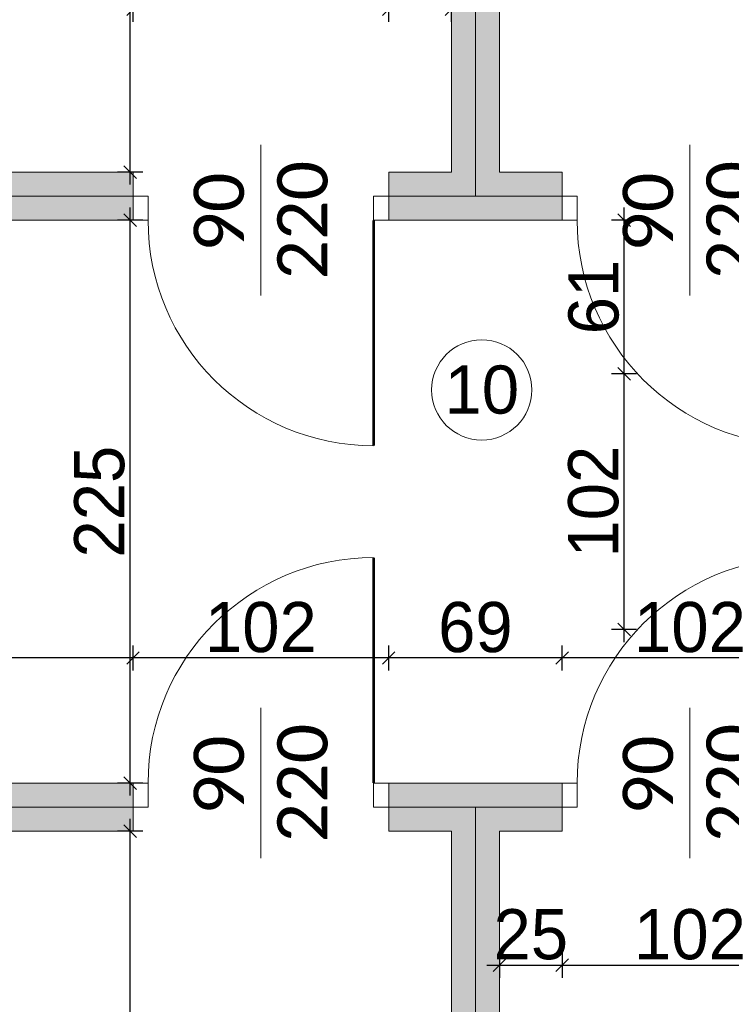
# Model space of a CAD drawing. Header units: millimetres. Extents: x 1962 to 3194, y -795 to -219.
# Tile 143 of 256: x 2519.83 to 2522.67, y -540.06 to -536.13. Entities that reach past the tile are written whole.
import ezdxf

# ---------------------------------------------------------------- set-up
doc = ezdxf.new("R2010")
doc.units = ezdxf.units.MM
doc.layers.get('0').update_dxf_attribs({"lineweight": 5})
doc.layers.get('Defpoints').update_dxf_attribs({"lineweight": 9})
for name, color, linetype, lineweight in [('A_hatch nawierzchnia', 253, 'Continuous', 9), ('A_obiekty kontenery', 152, 'Continuous', 9), ('A_wymiary detale', 82, 'Continuous', 9), ('A_wyposażenie stolarka', 16, 'Continuous', 9)]:
    doc.layers.add(name, color=color, linetype=linetype, lineweight=lineweight)
doc.styles.get("Standard").update_dxf_attribs({"font": 'arial.ttf'})
doc.styles.add('wymiary pzt', font='txt')
doc.dimstyles.new('wymiary detale', dxfattribs={"dimtxt": 0.2, "dimasz": 0.05, "dimexe": 0.05, "dimexo": 0, "dimgap": 0.02, "dimtad": 1, "dimdec": 0, "dimlfac": 100, "dimzin": 0, "dimtxsty": 'wymiary pzt', "dimblk": 'OBLIQUE', "dimcen": 0.1, "dimdle": 0.05, "dimadec": 1, "dimazin": 0, "dimtfac": 1, "dimtmove": 0, "dimatfit": 3, "dimfxl": 0, "dimarcsym": 0})

# ---------------------------------------------------------------- blocks, each defined once
blk = doc.blocks.new('zw$1140')
at = {"layer": 'A_wyposażenie stolarka'}
blk.add_line((-0.3, 0.51), (0.3, 0.51), dxfattribs=at)
for points in [[(0, 1.02), (0, 0.96), (0.096, 0.96), (0.096, 1.02)], [(0, 0.06), (0, 0), (0.096, 0), (0.096, 0.06)]]:
    blk.add_lwpolyline(points, close=True, dxfattribs=at)
at = {"layer": 'A_wyposażenie stolarka', "const_width": 0.01}
blk.add_lwpolyline([(0, 0.06), (-0.9, 0.06)], dxfattribs=at)
at = {"layer": 'A_wyposażenie stolarka'}
blk.add_arc((0, 0.06), 0.9, 90, 180, dxfattribs=at)
at = {"layer": 'A_wyposażenie stolarka', "insert": (0, 0.51), "char_height": 0.2, "width": 0.488349, "attachment_point": 5, "style": 'wymiary pzt'}
blk.add_mtext('{\\fCalibri|b0|i0|c238|p34;\\W0.90929; }{\\fCalibri|b0|i0|c238|p34;90}\\P{\\fCalibri|b0|i0|c238|p34;220}', dxfattribs=at)
blk = doc.blocks.new('zw$457')
at = {"layer": 'A_wyposażenie stolarka'}
blk.add_line((-0.51, 0.3), (-0.51, -0.3), dxfattribs=at)
at = {"layer": 'A_wyposażenie stolarka', "const_width": 0.01}
blk.add_lwpolyline([(-0.06, 0), (-0.06, 0.9)], dxfattribs=at)
at = {"layer": 'A_wyposażenie stolarka'}
for points in [[(-0.96, 0), (-1.02, 0), (-1.02, -0.096), (-0.96, -0.096)], [(0, 0), (-0.06, 0), (-0.06, -0.096), (0, -0.096)]]:
    blk.add_lwpolyline(points, close=True, dxfattribs=at)
blk.add_arc((-0.06, 0), 0.9, 90, 180, dxfattribs=at)
at = {"layer": 'A_wyposażenie stolarka', "insert": (-0.51, 0), "char_height": 0.2, "width": 0.488349, "attachment_point": 5, "rotation": 90, "style": 'wymiary pzt'}
blk.add_mtext('{\\fCalibri|b0|i0|c238|p34;\\W0.90929; }{\\fCalibri|b0|i0|c238|p34;90}\\P{\\fCalibri|b0|i0|c238|p34;220}', dxfattribs=at)
blk = doc.blocks.new('zw$EC30')
at = {"layer": 'A_hatch nawierzchnia'}
h = blk.add_hatch(color=256, dxfattribs=at)
h.dxf.hatch_style = 1
h.paths.add_polyline_path([(-6.544, -7.55), (-6.294, -7.55), (-6.294, -9.796), (-6.544, -9.796), (-6.544, -9.892), (-6.198, -9.892), (-6.198, -7.454), (-6.544, -7.454)])
h = blk.add_hatch(color=256, dxfattribs=at)
h.dxf.hatch_style = 1
h.paths.add_polyline_path([(-5.852, -9.892), (-5.852, -9.796), (-6.102, -9.796), (-6.102, -7.55), (-5.852, -7.55), (-5.852, -7.454), (-6.198, -7.454), (-6.198, -9.892)])
h = blk.add_hatch(color=256, dxfattribs=at)
h.dxf.hatch_style = 1
h.paths.add_polyline_path([(-12.256, -9.892), (-9.227, -9.892), (-7.564, -9.892), (-7.564, -9.796), (-12.16, -9.796), (-12.16, -9.188), (-12.256, -9.188)])
h = blk.add_hatch(color=256, dxfattribs=at)
h.dxf.hatch_style = 1
h.paths.add_polyline_path([(-9.227, -10.601), (-9.131, -10.601), (-9.131, -9.988), (-7.564, -9.988), (-7.564, -9.892), (-9.227, -9.892)])
h = blk.add_hatch(color=256, dxfattribs=at)
h.dxf.hatch_style = 1
h.paths.add_polyline_path([(-6.544, -9.988), (-5.852, -9.988), (-5.852, -9.892), (-6.198, -9.892), (-6.544, -9.892)])
h = blk.add_hatch(color=256, dxfattribs=at)
h.dxf.hatch_style = 1
h.paths.add_polyline_path([(-7.564, -12.33), (-7.564, -12.234), (-9.131, -12.234), (-9.131, -11.621), (-9.227, -11.621), (-9.227, -12.33)])
h = blk.add_hatch(color=256, dxfattribs=at)
h.dxf.hatch_style = 1
h.paths.add_polyline_path([(-6.544, -12.234), (-6.544, -12.33), (-6.198, -12.33), (-5.852, -12.33), (-5.852, -12.234)])
h = blk.add_hatch(color=256, dxfattribs=at)
h.dxf.hatch_style = 1
h.paths.add_polyline_path([(-12.256, -12.33), (-12.256, -13.034), (-12.16, -13.034), (-12.16, -12.426), (-7.564, -12.426), (-7.564, -12.33), (-9.227, -12.33)])
h = blk.add_hatch(color=256, dxfattribs=at)
h.dxf.hatch_style = 1
h.paths.add_polyline_path([(-6.544, -12.426), (-6.294, -12.426), (-6.294, -14.672), (-6.544, -14.672), (-6.544, -14.768), (-6.198, -14.768), (-6.198, -12.33), (-6.544, -12.33)])
h = blk.add_hatch(color=256, dxfattribs=at)
h.dxf.hatch_style = 1
h.paths.add_polyline_path([(-6.198, -14.768), (-5.852, -14.768), (-5.852, -14.672), (-6.102, -14.672), (-6.102, -12.426), (-5.852, -12.426), (-5.852, -12.33), (-6.198, -12.33)])
at = {"layer": 'A_obiekty kontenery'}
for p, q in [((-7.564, -9.796), (-7.564, -9.988)), ((-6.544, -9.796), (-6.544, -9.988)), ((-5.852, -9.796), (-5.852, -9.988)), ((-7.564, -12.234), (-7.564, -12.426)), ((-6.544, -12.234), (-6.544, -12.426)), ((-5.852, -12.234), (-5.852, -12.426))]:
    blk.add_line(p, q, dxfattribs=at)
for points in [[(-7.464, -7.454), (-12.256, -7.454), (-12.256, -9.892), (-7.564, -9.892)], [(-6.544, -9.892), (-6.198, -9.892), (-6.198, -7.454), (-6.544, -7.454)], [(-5.852, -7.454), (-6.198, -7.454), (-6.198, -9.892), (-5.852, -9.892)], [(-7.464, -7.55), (-12.16, -7.55), (-12.16, -9.796), (-7.564, -9.796)], [(-6.544, -9.796), (-6.294, -9.796), (-6.294, -7.55), (-6.544, -7.55)], [(-5.852, -7.55), (-6.102, -7.55), (-6.102, -9.796), (-5.852, -9.796)], [(-7.564, -9.892), (-9.227, -9.892), (-9.227, -10.601)], [(-5.852, -9.892), (-6.544, -9.892)], [(-7.564, -9.988), (-9.131, -9.988), (-9.131, -10.601)], [(-5.852, -9.988), (-6.544, -9.988)], [(-9.227, -11.621), (-9.227, -12.33), (-7.564, -12.33)], [(-9.131, -11.621), (-9.131, -12.234), (-7.564, -12.234)], [(-6.544, -12.234), (-5.852, -12.234)], [(-7.564, -12.33), (-12.256, -12.33), (-12.256, -14.768), (-7.464, -14.768)], [(-6.544, -12.33), (-5.852, -12.33)], [(-6.544, -14.768), (-6.198, -14.768), (-6.198, -12.33), (-6.544, -12.33)], [(-5.852, -12.33), (-6.198, -12.33), (-6.198, -14.768), (-5.852, -14.768)], [(-7.564, -12.426), (-12.16, -12.426), (-12.16, -14.672), (-7.464, -14.672)], [(-6.544, -14.672), (-6.294, -14.672), (-6.294, -12.426), (-6.544, -12.426)], [(-5.852, -12.426), (-6.102, -12.426), (-6.102, -14.672), (-5.852, -14.672)]]:
    blk.add_lwpolyline(points, dxfattribs=at)
at = {"layer": 'A_wyposażenie stolarka', "rotation": 90}
for p in [(-6.544, -9.988), (-4.832, -9.988)]:
    blk.add_blockref('zw$1140', p, dxfattribs=at)
at = {"layer": 'A_wyposażenie stolarka'}
for p in [(-6.544, -12.234), (-4.832, -12.234)]:
    blk.add_blockref('zw$457', p, dxfattribs=at)
blk = doc.blocks.new('_Oblique')
at = {"color": 0, "linetype": 'ByBlock', "lineweight": -2}
blk.add_line((-0.5, -0.5), (0.5, 0.5), dxfattribs=at)
blk = doc.blocks.new('*D853')
at = {"layer": 'A_wymiary detale', "color": 0, "lineweight": -2}
for p, q in [((2520.2728, -541.6666), (2520.2728, -539.3206)), ((2520.3228, -539.3706), (2520.2228, -539.3706)), ((2520.3228, -541.6166), (2520.2228, -541.6166))]:
    blk.add_line(p, q, dxfattribs=at)
at = {"layer": 'Defpoints', "color": 0}
for p in [(2520.2728, -539.3706), (2521.5543, -539.3706), (2521.5543, -541.6166)]:
    blk.add_point(p, dxfattribs=at)
at = {"layer": 'A_wymiary detale', "color": 0, "lineweight": -2, "xscale": 0.05, "yscale": 0.05, "zscale": 0.05}
for p, rotation in [((2520.2728, -539.3706), 90), ((2520.2728, -541.6166), 270)]:
    blk.add_blockref('_Oblique', p, dxfattribs=dict(at, rotation=rotation))
at = {"layer": 'A_wymiary detale', "color": 0, "insert": (2520.1507, -540.4936), "char_height": 0.2, "attachment_point": 5, "rotation": 90, "style": 'wymiary pzt'}
blk.add_mtext('225', dxfattribs=at)
blk = doc.blocks.new('*D854')
at = {"layer": 'A_wymiary detale', "color": 0, "lineweight": -2}
for p, q in [((2520.2728, -539.2286), (2520.2728, -536.8826)), ((2520.3228, -536.9326), (2520.2228, -536.9326)), ((2520.3228, -539.1786), (2520.2228, -539.1786))]:
    blk.add_line(p, q, dxfattribs=at)
at = {"layer": 'Defpoints', "color": 0}
for p in [(2520.2728, -536.9326), (2521.3043, -536.9326), (2521.3043, -539.1786)]:
    blk.add_point(p, dxfattribs=at)
at = {"layer": 'A_wymiary detale', "color": 0, "lineweight": -2, "xscale": 0.05, "yscale": 0.05, "zscale": 0.05}
for p, rotation in [((2520.2728, -536.9326), 90), ((2520.2728, -539.1786), 270)]:
    blk.add_blockref('_Oblique', p, dxfattribs=dict(at, rotation=rotation))
at = {"layer": 'A_wymiary detale', "color": 0, "insert": (2520.1507, -538.0556), "char_height": 0.2, "attachment_point": 5, "rotation": 90, "style": 'wymiary pzt'}
blk.add_mtext('225', dxfattribs=at)
blk = doc.blocks.new('*D855')
at = {"layer": 'A_wymiary detale', "color": 0, "lineweight": -2}
for p, q in [((2520.2728, -536.7906), (2520.2728, -534.4446)), ((2520.3228, -534.4946), (2520.2228, -534.4946)), ((2520.3228, -536.7406), (2520.2228, -536.7406))]:
    blk.add_line(p, q, dxfattribs=at)
at = {"layer": 'Defpoints', "color": 0}
for p in [(2520.2728, -534.4946), (2521.5543, -534.4946), (2521.5543, -536.7406)]:
    blk.add_point(p, dxfattribs=at)
at = {"layer": 'A_wymiary detale', "color": 0, "lineweight": -2, "xscale": 0.05, "yscale": 0.05, "zscale": 0.05}
for p, rotation in [((2520.2728, -534.4946), 90), ((2520.2728, -536.7406), 270)]:
    blk.add_blockref('_Oblique', p, dxfattribs=dict(at, rotation=rotation))
at = {"layer": 'A_wymiary detale', "color": 0, "insert": (2520.1507, -535.6176), "char_height": 0.2, "attachment_point": 5, "rotation": 90, "style": 'wymiary pzt'}
blk.add_mtext('225', dxfattribs=at)
blk = doc.blocks.new('*D921')
at = {"layer": 'A_wymiary detale', "color": 0, "lineweight": -2}
for p, q in [((2521.7463, -539.855), (2521.7463, -539.955)), ((2521.9963, -539.855), (2521.9963, -539.955)), ((2521.6963, -539.905), (2522.0463, -539.905))]:
    blk.add_line(p, q, dxfattribs=at)
at = {"layer": 'Defpoints', "color": 0}
for p in [(2521.7463, -539.3706), (2521.9963, -539.3706), (2521.9963, -539.905)]:
    blk.add_point(p, dxfattribs=at)
at = {"layer": 'A_wymiary detale', "color": 0, "lineweight": -2, "xscale": 0.05, "yscale": 0.05, "zscale": 0.05, "rotation": 180}
blk.add_blockref('_Oblique', (2521.7463, -539.905), dxfattribs=at)
at = {"layer": 'A_wymiary detale', "color": 0, "lineweight": -2, "xscale": 0.05, "yscale": 0.05, "zscale": 0.05}
blk.add_blockref('_Oblique', (2521.9963, -539.905), dxfattribs=at)
at = {"layer": 'A_wymiary detale', "color": 0, "insert": (2521.8713, -539.7829), "char_height": 0.2, "attachment_point": 5, "style": 'wymiary pzt'}
blk.add_mtext('25', dxfattribs=at)
blk = doc.blocks.new('*D922')
at = {"layer": 'A_wymiary detale', "color": 0, "lineweight": -2}
for p, q in [((2521.9963, -539.855), (2521.9963, -539.955)), ((2523.0163, -539.855), (2523.0163, -539.955)), ((2521.9463, -539.905), (2523.0663, -539.905))]:
    blk.add_line(p, q, dxfattribs=at)
at = {"layer": 'Defpoints', "color": 0}
for p in [(2521.9963, -539.3706), (2523.0163, -539.3706), (2523.0163, -539.905)]:
    blk.add_point(p, dxfattribs=at)
at = {"layer": 'A_wymiary detale', "color": 0, "lineweight": -2, "xscale": 0.05, "yscale": 0.05, "zscale": 0.05, "rotation": 180}
blk.add_blockref('_Oblique', (2521.9963, -539.905), dxfattribs=at)
at = {"layer": 'A_wymiary detale', "color": 0, "lineweight": -2, "xscale": 0.05, "yscale": 0.05, "zscale": 0.05}
blk.add_blockref('_Oblique', (2523.0163, -539.905), dxfattribs=at)
at = {"layer": 'A_wymiary detale', "color": 0, "insert": (2522.5063, -539.7829), "char_height": 0.2, "attachment_point": 5, "style": 'wymiary pzt'}
blk.add_mtext('102', dxfattribs=at)
blk = doc.blocks.new('*D930')
at = {"layer": 'A_wymiary detale', "color": 0, "lineweight": -2}
for p, q in [((2521.9963, -538.7294), (2521.9963, -538.6294)), ((2523.0163, -538.7294), (2523.0163, -538.6294)), ((2523.0663, -538.6794), (2521.9463, -538.6794))]:
    blk.add_line(p, q, dxfattribs=at)
at = {"layer": 'Defpoints', "color": 0}
for p in [(2521.9963, -538.6794), (2521.9963, -539.1786), (2523.0163, -539.1786)]:
    blk.add_point(p, dxfattribs=at)
at = {"layer": 'A_wymiary detale', "color": 0, "lineweight": -2, "xscale": 0.05, "yscale": 0.05, "zscale": 0.05, "rotation": 180}
blk.add_blockref('_Oblique', (2521.9963, -538.6794), dxfattribs=at)
at = {"layer": 'A_wymiary detale', "color": 0, "lineweight": -2, "xscale": 0.05, "yscale": 0.05, "zscale": 0.05}
blk.add_blockref('_Oblique', (2523.0163, -538.6794), dxfattribs=at)
at = {"layer": 'A_wymiary detale', "color": 0, "insert": (2522.5063, -538.5573), "char_height": 0.2, "attachment_point": 5, "style": 'wymiary pzt'}
blk.add_mtext('102', dxfattribs=at)
blk = doc.blocks.new('*D931')
at = {"layer": 'A_wymiary detale', "color": 0, "lineweight": -2}
for p, q in [((2521.3043, -538.7294), (2521.3043, -538.6294)), ((2521.9963, -538.7294), (2521.9963, -538.6294)), ((2522.0463, -538.6794), (2521.2543, -538.6794))]:
    blk.add_line(p, q, dxfattribs=at)
at = {"layer": 'Defpoints', "color": 0}
for p in [(2521.3043, -538.6794), (2521.3043, -539.1786), (2521.9963, -539.1786)]:
    blk.add_point(p, dxfattribs=at)
at = {"layer": 'A_wymiary detale', "color": 0, "lineweight": -2, "xscale": 0.05, "yscale": 0.05, "zscale": 0.05, "rotation": 180}
blk.add_blockref('_Oblique', (2521.3043, -538.6794), dxfattribs=at)
at = {"layer": 'A_wymiary detale', "color": 0, "lineweight": -2, "xscale": 0.05, "yscale": 0.05, "zscale": 0.05}
blk.add_blockref('_Oblique', (2521.9963, -538.6794), dxfattribs=at)
at = {"layer": 'A_wymiary detale', "color": 0, "insert": (2521.6503, -538.5573), "char_height": 0.2, "attachment_point": 5, "style": 'wymiary pzt'}
blk.add_mtext('69', dxfattribs=at)
blk = doc.blocks.new('*D932')
at = {"layer": 'A_wymiary detale', "color": 0, "lineweight": -2}
for p, q in [((2520.2843, -538.7294), (2520.2843, -538.6294)), ((2521.3043, -538.7294), (2521.3043, -538.6294)), ((2521.3543, -538.6794), (2520.2343, -538.6794))]:
    blk.add_line(p, q, dxfattribs=at)
at = {"layer": 'Defpoints', "color": 0}
for p in [(2520.2843, -538.6794), (2520.2843, -539.1786), (2521.3043, -539.1786)]:
    blk.add_point(p, dxfattribs=at)
at = {"layer": 'A_wymiary detale', "color": 0, "lineweight": -2, "xscale": 0.05, "yscale": 0.05, "zscale": 0.05, "rotation": 180}
blk.add_blockref('_Oblique', (2520.2843, -538.6794), dxfattribs=at)
at = {"layer": 'A_wymiary detale', "color": 0, "lineweight": -2, "xscale": 0.05, "yscale": 0.05, "zscale": 0.05}
blk.add_blockref('_Oblique', (2521.3043, -538.6794), dxfattribs=at)
at = {"layer": 'A_wymiary detale', "color": 0, "insert": (2520.7943, -538.5573), "char_height": 0.2, "attachment_point": 5, "style": 'wymiary pzt'}
blk.add_mtext('102', dxfattribs=at)
blk = doc.blocks.new('*D933')
at = {"layer": 'A_wymiary detale', "color": 0, "lineweight": -2}
for p, q in [((2518.7173, -538.7294), (2518.7173, -538.6294)), ((2520.2843, -538.7294), (2520.2843, -538.6294)), ((2520.3343, -538.6794), (2518.6673, -538.6794))]:
    blk.add_line(p, q, dxfattribs=at)
at = {"layer": 'Defpoints', "color": 0}
for p in [(2518.7173, -538.6794), (2518.7173, -539.1786), (2520.2843, -539.1786)]:
    blk.add_point(p, dxfattribs=at)
at = {"layer": 'A_wymiary detale', "color": 0, "lineweight": -2, "xscale": 0.05, "yscale": 0.05, "zscale": 0.05, "rotation": 180}
blk.add_blockref('_Oblique', (2518.7173, -538.6794), dxfattribs=at)
at = {"layer": 'A_wymiary detale', "color": 0, "lineweight": -2, "xscale": 0.05, "yscale": 0.05, "zscale": 0.05}
blk.add_blockref('_Oblique', (2520.2843, -538.6794), dxfattribs=at)
at = {"layer": 'A_wymiary detale', "color": 0, "insert": (2519.5008, -538.5583), "char_height": 0.2, "attachment_point": 5, "style": 'wymiary pzt'}
blk.add_mtext('157', dxfattribs=at)
blk = doc.blocks.new('*D935')
at = {"layer": 'A_wymiary detale', "color": 0, "lineweight": -2}
for p, q in [((2522.2436, -538.6156), (2522.2436, -537.4956)), ((2522.2936, -537.5456), (2522.1936, -537.5456)), ((2522.2936, -538.5656), (2522.1936, -538.5656))]:
    blk.add_line(p, q, dxfattribs=at)
at = {"layer": 'Defpoints', "color": 0}
for p in [(2522.2436, -537.5456), (2523.4163, -537.5456), (2523.4163, -538.5656)]:
    blk.add_point(p, dxfattribs=at)
at = {"layer": 'A_wymiary detale', "color": 0, "lineweight": -2, "xscale": 0.05, "yscale": 0.05, "zscale": 0.05}
for p, rotation in [((2522.2436, -537.5456), 90), ((2522.2436, -538.5656), 270)]:
    blk.add_blockref('_Oblique', p, dxfattribs=dict(at, rotation=rotation))
at = {"layer": 'A_wymiary detale', "color": 0, "insert": (2522.1216, -538.0556), "char_height": 0.2, "attachment_point": 5, "rotation": 90, "style": 'wymiary pzt'}
blk.add_mtext('102', dxfattribs=at)
blk = doc.blocks.new('*D936')
at = {"layer": 'A_wymiary detale', "color": 0, "lineweight": -2}
for p, q in [((2522.2436, -537.5956), (2522.2436, -536.8826)), ((2522.2936, -536.9326), (2522.1936, -536.9326)), ((2522.2936, -537.5456), (2522.1936, -537.5456))]:
    blk.add_line(p, q, dxfattribs=at)
at = {"layer": 'Defpoints', "color": 0}
for p in [(2522.2436, -536.9326), (2523.4163, -536.9326), (2523.4163, -537.5456)]:
    blk.add_point(p, dxfattribs=at)
at = {"layer": 'A_wymiary detale', "color": 0, "lineweight": -2, "xscale": 0.05, "yscale": 0.05, "zscale": 0.05}
for p, rotation in [((2522.2436, -536.9326), 90), ((2522.2436, -537.5456), 270)]:
    blk.add_blockref('_Oblique', p, dxfattribs=dict(at, rotation=rotation))
at = {"layer": 'A_wymiary detale', "color": 0, "insert": (2522.1226, -537.2391), "char_height": 0.2, "attachment_point": 5, "rotation": 90, "style": 'wymiary pzt'}
blk.add_mtext('61', dxfattribs=at)
blk = doc.blocks.new('*D943')
at = {"layer": 'A_wymiary detale', "color": 0, "lineweight": -2}
for p, q in [((2515.6883, -536.1411), (2515.6883, -536.0411)), ((2520.2843, -536.1411), (2520.2843, -536.0411)), ((2515.6383, -536.0911), (2520.3343, -536.0911))]:
    blk.add_line(p, q, dxfattribs=at)
at = {"layer": 'Defpoints', "color": 0}
for p in [(2520.2843, -536.0911), (2515.6883, -536.7406), (2520.2843, -536.7406)]:
    blk.add_point(p, dxfattribs=at)
at = {"layer": 'A_wymiary detale', "color": 0, "lineweight": -2, "xscale": 0.05, "yscale": 0.05, "zscale": 0.05, "rotation": 180}
blk.add_blockref('_Oblique', (2515.6883, -536.0911), dxfattribs=at)
at = {"layer": 'A_wymiary detale', "color": 0, "lineweight": -2, "xscale": 0.05, "yscale": 0.05, "zscale": 0.05}
blk.add_blockref('_Oblique', (2520.2843, -536.0911), dxfattribs=at)
at = {"layer": 'A_wymiary detale', "color": 0, "insert": (2517.9863, -535.969), "char_height": 0.2, "attachment_point": 5, "style": 'wymiary pzt'}
blk.add_mtext('460', dxfattribs=at)
blk = doc.blocks.new('*D944')
at = {"layer": 'A_wymiary detale', "color": 0, "lineweight": -2}
for p, q in [((2520.2843, -536.1411), (2520.2843, -536.0411)), ((2521.3043, -536.1411), (2521.3043, -536.0411)), ((2520.2343, -536.0911), (2521.3543, -536.0911))]:
    blk.add_line(p, q, dxfattribs=at)
at = {"layer": 'Defpoints', "color": 0}
for p in [(2521.3043, -536.0911), (2520.2843, -536.7406), (2521.3043, -536.7406)]:
    blk.add_point(p, dxfattribs=at)
at = {"layer": 'A_wymiary detale', "color": 0, "lineweight": -2, "xscale": 0.05, "yscale": 0.05, "zscale": 0.05, "rotation": 180}
blk.add_blockref('_Oblique', (2520.2843, -536.0911), dxfattribs=at)
at = {"layer": 'A_wymiary detale', "color": 0, "lineweight": -2, "xscale": 0.05, "yscale": 0.05, "zscale": 0.05}
blk.add_blockref('_Oblique', (2521.3043, -536.0911), dxfattribs=at)
at = {"layer": 'A_wymiary detale', "color": 0, "insert": (2520.7943, -535.969), "char_height": 0.2, "attachment_point": 5, "style": 'wymiary pzt'}
blk.add_mtext('102', dxfattribs=at)
blk = doc.blocks.new('*D945')
at = {"layer": 'A_wymiary detale', "color": 0, "lineweight": -2}
for p, q in [((2521.3043, -536.1411), (2521.3043, -536.0411)), ((2521.5543, -536.1411), (2521.5543, -536.0411)), ((2521.2543, -536.0911), (2521.6043, -536.0911))]:
    blk.add_line(p, q, dxfattribs=at)
at = {"layer": 'Defpoints', "color": 0}
for p in [(2521.5543, -536.0911), (2521.3043, -536.7406), (2521.5543, -536.7406)]:
    blk.add_point(p, dxfattribs=at)
at = {"layer": 'A_wymiary detale', "color": 0, "lineweight": -2, "xscale": 0.05, "yscale": 0.05, "zscale": 0.05, "rotation": 180}
blk.add_blockref('_Oblique', (2521.3043, -536.0911), dxfattribs=at)
at = {"layer": 'A_wymiary detale', "color": 0, "lineweight": -2, "xscale": 0.05, "yscale": 0.05, "zscale": 0.05}
blk.add_blockref('_Oblique', (2521.5543, -536.0911), dxfattribs=at)
at = {"layer": 'A_wymiary detale', "color": 0, "insert": (2521.4293, -535.969), "char_height": 0.2, "attachment_point": 5, "style": 'wymiary pzt'}
blk.add_mtext('25', dxfattribs=at)

msp = doc.modelspace()

# ---------------------------------------------------------------- linework, layer by layer
at = {"layer": 'A_wymiary detale'}
msp.add_circle((2521.6757, -537.6097), 0.2, dxfattribs=at)

# ---------------------------------------------------------------- block references
msp.add_blockref('zw$EC30', (2527.8483, -526.9446))

# ---------------------------------------------------------------- texts
at = {"layer": 'A_wymiary detale', "insert": (2521.6757, -537.6097), "char_height": 0.192, "width": 0.43823, "attachment_point": 5}
msp.add_mtext('10', dxfattribs=at)

# ---------------------------------------------------------------- dimensions: what is measured, and where the dimension line sits
at = {"layer": 'A_wymiary detale'}
for p1, p2, distance, picture, middle in [((2521.5543, -536.7406), (2521.5543, -534.4946), 1.2815, '*D855', (2520.1507, -535.6176)), ((2515.6883, -536.7406), (2520.2843, -536.7406), 0.6496, '*D943', (2517.9863, -535.969)), ((2521.3043, -539.1786), (2521.3043, -536.9326), 1.0315, '*D854', (2520.1507, -538.0556)), ((2521.5543, -541.6166), (2521.5543, -539.3706), 1.2815, '*D853', (2520.1507, -540.4936)), ((2521.7463, -539.3706), (2521.9963, -539.3706), -0.5344, '*D921', (2521.8713, -539.7829))]:
    dim = msp.add_aligned_dim(p1=p1, p2=p2, distance=distance, dimstyle='wymiary detale', dxfattribs=at)
    dim.commit()
    dim.dimension.update_dxf_attribs({"geometry": picture, "text_midpoint": middle})
for base, p1, p2, picture, middle in [((2521.3043, -536.0911), (2520.2843, -536.7406), (2521.3043, -536.7406), '*D944', (2520.7943, -535.969)), ((2521.5543, -536.0911), (2521.3043, -536.7406), (2521.5543, -536.7406), '*D945', (2521.4293, -535.969)), ((2523.0163, -539.905), (2521.9963, -539.3706), (2523.0163, -539.3706), '*D922', (2522.5063, -539.7829))]:
    dim = msp.add_linear_dim(base=base, p1=p1, p2=p2, dimstyle='wymiary detale', override={"dimtmove": 1}, dxfattribs=at)
    dim.commit()
    dim.dimension.update_dxf_attribs({"geometry": picture, "text_midpoint": middle})
for base, p1, p2, angle, picture, middle in [((2522.2436, -536.9326), (2523.4163, -537.5456), (2523.4163, -536.9326), 90, '*D936', (2522.1226, -537.2391)), ((2522.2436, -537.5456), (2523.4163, -538.5656), (2523.4163, -537.5456), 90, '*D935', (2522.1216, -538.0556)), ((2518.7173, -538.6794), (2520.2843, -539.1786), (2518.7173, -539.1786), 180, '*D933', (2519.5008, -538.5583)), ((2520.2843, -538.6794), (2521.3043, -539.1786), (2520.2843, -539.1786), 180, '*D932', (2520.7943, -538.5573)), ((2521.3043, -538.6794), (2521.9963, -539.1786), (2521.3043, -539.1786), 180, '*D931', (2521.6503, -538.5573)), ((2521.9963, -538.6794), (2523.0163, -539.1786), (2521.9963, -539.1786), 180, '*D930', (2522.5063, -538.5573))]:
    dim = msp.add_linear_dim(base=base, p1=p1, p2=p2, angle=angle, dimstyle='wymiary detale', override={"dimtmove": 1}, dxfattribs=at)
    dim.commit()
    dim.dimension.update_dxf_attribs({"geometry": picture, "text_midpoint": middle})

doc.saveas('drawing.dxf')
